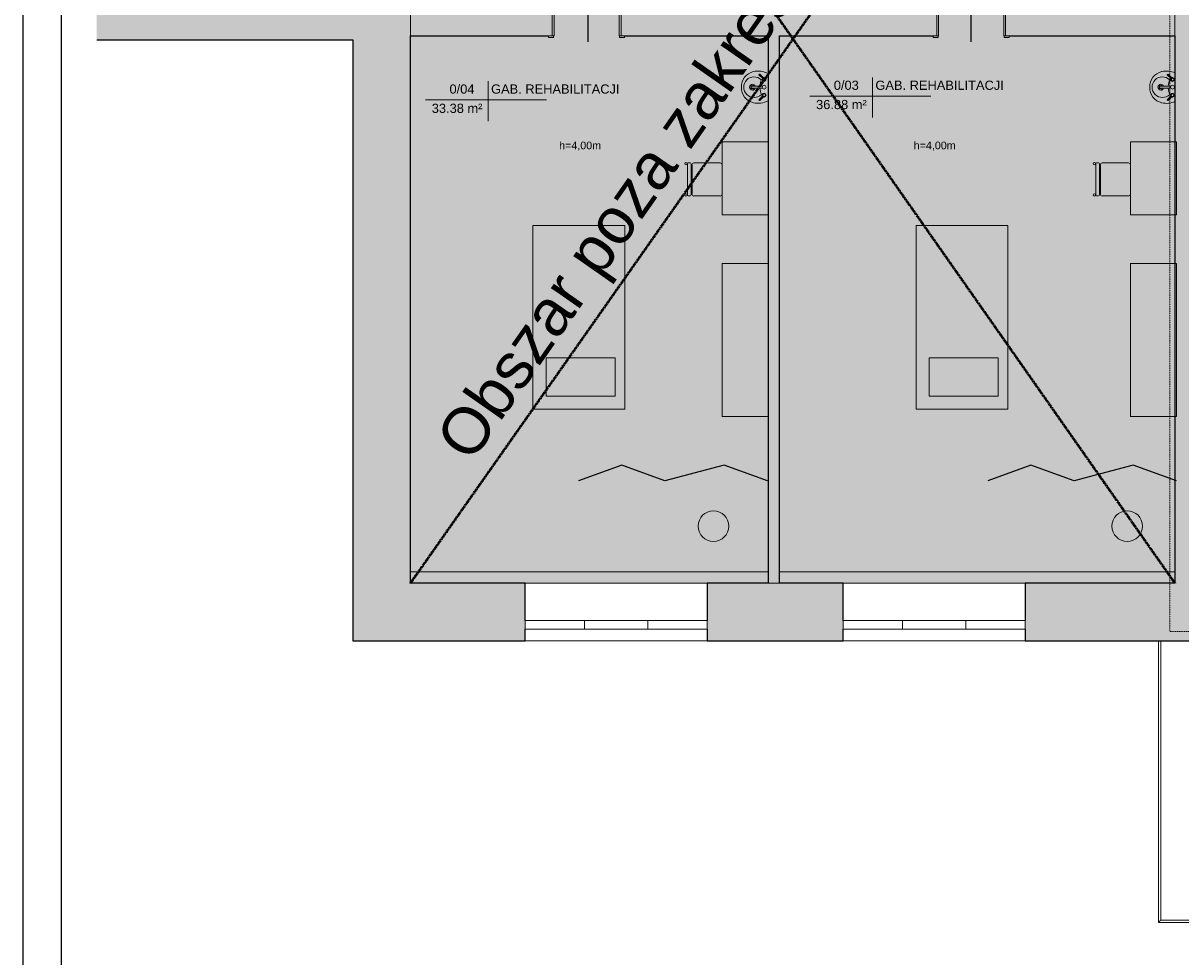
# Model space of a CAD drawing. Header units: inches. Extents: x -112469 to 885939, y -131046 to 286269.
# Tile 13 of 138: x -107197 to -92086, y -51186 to -38995. Entities that reach past the tile are written whole.
import ezdxf

# ---------------------------------------------------------------- set-up
doc = ezdxf.new("R2010")
doc.units = ezdxf.units.IN
doc.header["$MEASUREMENT"] = 0
doc.linetypes.add('Aligning Line 1_8_', pattern=[0.635, 0.3175, -0.3175])
for name, color, linetype, lineweight in [('A-AREA-IDEN', 251, 'Continuous', 9), ('A-DETL', 251, 'Continuous', 9), ('A-DETL-GENF', 254, 'Continuous', 9), ('A-DETL-MEDM', 251, 'Continuous', 25), ('A-DETL-THIN', 251, 'Continuous', 9), ('A-DOOR', 251, 'Continuous', 9), ('A-DOOR-FRAM', 251, 'Continuous', 18), ('A-FLOR', 251, 'Continuous', 9), ('A-FLOR-HRAL', 251, 'Continuous', 9), ('A-GLAZ', 251, 'Continuous', 9), ('A-WALL', 251, 'Continuous', 9), ('A-WALL-PATT', 254, 'Continuous', 25), ('G-ANNO-TEXT', 251, 'Continuous', 9), ('I-FURN', 251, 'Continuous', 9), ('P-SANR-FIXT', 251, 'Continuous', 9)]:
    doc.layers.add(name, color=color, linetype=linetype, lineweight=lineweight)
doc.styles.add('Arial', font='arial.ttf', dxfattribs={"height": 25})
doc.styles.add('Arial_3', font='arial.ttf', dxfattribs={"height": 15})
doc.styles.add('Arial_5', font='arial.ttf', dxfattribs={"height": 20})

# ---------------------------------------------------------------- blocks, each defined once
blk = doc.blocks.new('Drzwi-wewnętrzne-jednoskrzydłowe-dwupanelowe-drewniane - 900 x 2100mm-307294-3_Poziom parteru')
at = {"layer": 'A-DOOR'}
for p, q in [((-49.635, 24.8175), (-43.135, 24.8175)), ((-49.635, 22.8175), (-49.635, 24.8175)), ((-43.135, 22.8175), (-49.635, 22.8175)), ((-43.135, 24.8175), (-43.135, 22.8175)), ((43.135, 24.8175), (49.635, 24.8175)), ((43.135, 22.8175), (43.135, 24.8175)), ((49.635, 22.8175), (43.135, 22.8175)), ((49.635, 24.8175), (49.635, 22.8175)), ((-49.635, -22.1825), (-43.135, -22.1825)), ((-49.635, -24.1825), (-49.635, -22.1825)), ((-43.135, -24.1825), (-49.635, -24.1825)), ((-43.135, -22.1825), (-43.135, -24.1825)), ((43.135, -22.1825), (49.635, -22.1825)), ((43.135, -24.1825), (43.135, -22.1825)), ((49.635, -24.1825), (43.135, -24.1825)), ((49.635, -22.1825), (49.635, -24.1825))]:
    blk.add_line(p, q, dxfattribs=at)
at = {"layer": 'A-DOOR', "lineweight": 18}
for p, q in [((39, -22.1825), (42.5, -22.1825)), ((39, -107.1825), (39, -22.1825)), ((42.5, -22.1825), (42.5, -107.1825)), ((42.5, -107.1825), (39, -107.1825))]:
    blk.add_line(p, q, dxfattribs=at)
at = {"layer": 'A-DOOR'}
blk.add_arc((42.5, -22.1825), 85, 180, 270, dxfattribs=at)
at = {"layer": 'A-DOOR-FRAM'}
for p, q in [((-45, 22.8175), (-42.5, 22.8175)), ((-45, -22.1825), (-45, 22.8175)), ((-42.5, 22.8175), (-42.5, -15.19)), ((42.5, 22.8175), (45, 22.8175)), ((42.5, -15.19), (42.5, 22.8175)), ((45, 22.8175), (45, -22.1825)), ((-42.5, -22.1825), (-45, -22.1825)), ((-42.5, -15.19), (-41.23, -15.19)), ((-42.5, -18.6825), (-42.5, -22.1825)), ((-41.23, -18.6825), (-42.5, -18.6825)), ((-41.23, -15.19), (-41.23, -18.6825)), ((41.23, -15.19), (42.5, -15.19)), ((41.23, -18.6825), (41.23, -15.19)), ((42.5, -18.6825), (41.23, -18.6825)), ((42.5, -22.1825), (42.5, -18.6825)), ((45, -22.1825), (42.5, -22.1825))]:
    blk.add_line(p, q, dxfattribs=at)
blk = doc.blocks.new('Lavabo mural - 05 - 440mm x 350mm-V9-3_Poziom parteru')
at = {"layer": 'P-SANR-FIXT'}
for p, q in [((-17.2, -11), (-11.7, -5.6)), ((-16.1, -12.1), (-10.7, -6.7)), ((-1.5, -21.5), (-1.5, -7.1)), ((1.5, -21.5), (1.5, -7.1)), ((16.4, -12.1), (11, -6.7)), ((17.5, -11), (12, -5.6))]:
    blk.add_line(p, q, dxfattribs=at)
for centre, radius, start, end in [((5.3, -13.1), 26.4, 155.1237, 193.6351), ((0, -18.4), 13.5, 135.4629, 45.0556), ((-10.1, -5.1), 2.5, 0, 180), ((-10.1, -5.1), 2.5, 180, 207.0533), ((-10.1, -5.1), 1.7, 360, 180), ((-10.1, -5.1), 1.7, 180, 198.0596), ((-10.1, -5.1), 1.7, 198.0596, 360), ((-10.1, -5.1), 2.5, 242.9467, 0), ((-0.2, 16), 26.7, 249.1986, 267.1093), ((0, -5.1), 2.5, 0, 180), ((0, -5.1), 2.5, 180, 0), ((-0.2, 16), 26.7, 273.5606, 291.3199), ((10.4, -5.1), 2.5, 360, 180), ((10.4, -5.1), 2.5, 180, 297.0533), ((10.4, -5.1), 1.7, 0, 180), ((10.4, -5.1), 1.7, 180, 0), ((10.4, -5.1), 2.5, 332.9467, 360), ((-5.3, -13.1), 26.4, 346.3649, 24.8763), ((-0.6, -14.5), 20.4, 193.6351, 271.6558), ((0, -20.4), 3.86, 112.8828, 180), ((0, -20.4), 3.86, 180, 360), ((0, -20.4), 2.35, 129.6826, 180), ((0, -20.4), 2.35, 180, 360), ((0.6, -14.5), 20.4, 268.3442, 346.3649), ((0, -20.4), 3.86, 360, 67.1178), ((0, -20.4), 2.35, 360, 50.3185)]:
    blk.add_arc(centre, radius, start, end, dxfattribs=at)
for centre, major_axis, ratio, start_param, end_param in [((-16.6, -11.6), (-0.545, 0.545), 0.274309, 0, 3.141593), ((17, -11.6), (0.545, 0.545), 0.274309, 3.141593, 6.283185), ((0, -21.5), (-1.5, 0), 0.428525, 0, 3.141593)]:
    blk.add_ellipse(centre, major_axis=major_axis, ratio=ratio, start_param=start_param, end_param=end_param, dxfattribs=at)
blk = doc.blocks.new('Lavabo mural - 05 - 440mm x 350mm-346807-3_Poziom parteru')
at = {"layer": 'P-SANR-FIXT'}
for p, q in [((-17.2, -11), (-11.7, -5.6)), ((-16.1, -12.1), (-10.7, -6.7)), ((-1.5, -21.5), (-1.5, -7.1)), ((1.5, -21.5), (1.5, -7.1)), ((16.4, -12.1), (11, -6.7)), ((17.5, -11), (12, -5.6))]:
    blk.add_line(p, q, dxfattribs=at)
for centre, radius, start, end in [((5.3, -13.1), 26.4, 150.3649, 193.6351), ((-5.3, -13.1), 26.4, 346.3649, 29.6351), ((0, -18.4), 13.5, 135.4629, 45.0556), ((-10.1, -5.1), 2.5, 0, 180), ((-10.1, -5.1), 2.5, 180, 207.0533), ((-10.1, -5.1), 1.7, 360, 180), ((-10.1, -5.1), 1.7, 180, 198.0596), ((-10.1, -5.1), 1.7, 198.0596, 360), ((-10.1, -5.1), 2.5, 242.9467, 0), ((-0.2, 16), 26.7, 249.1986, 267.1093), ((0, -5.1), 2.5, 0, 180), ((0, -5.1), 2.5, 180, 0), ((-0.2, 16), 26.7, 273.5606, 291.3199), ((10.4, -5.1), 2.5, 360, 180), ((10.4, -5.1), 2.5, 180, 297.0533), ((10.4, -5.1), 1.7, 0, 180), ((10.4, -5.1), 1.7, 180, 0), ((10.4, -5.1), 2.5, 332.9467, 360), ((-0.6, -14.5), 20.4, 193.6351, 271.6558), ((0, -20.4), 3.86, 112.8828, 180), ((0, -20.4), 3.86, 180, 360), ((0, -20.4), 2.35, 129.6826, 180), ((0, -20.4), 2.35, 180, 360), ((0.6, -14.5), 20.4, 268.3442, 346.3649), ((0, -20.4), 3.86, 360, 67.1178), ((0, -20.4), 2.35, 360, 50.3185)]:
    blk.add_arc(centre, radius, start, end, dxfattribs=at)
for centre, major_axis, ratio, start_param, end_param in [((-16.6, -11.6), (-0.545, 0.545), 0.274309, 0, 3.141593), ((17, -11.6), (0.545, 0.545), 0.274309, 3.141593, 6.283185), ((0, -21.5), (-1.5, 0), 0.428525, 0, 3.141593)]:
    blk.add_ellipse(centre, major_axis=major_axis, ratio=ratio, start_param=start_param, end_param=end_param, dxfattribs=at)
blk = doc.blocks.new('Krzesło Breuera - Krzesło Breuera-494360-3_Poziom parteru')
at = {"layer": 'I-FURN'}
for p, q in [((-21.6, 17.6), (-21.6, 20.1)), ((-20.3, 21.3), (20.3, 21.3)), ((20.3, 16.3), (-20.3, 16.3)), ((-19.1, 15.2), (19, 15.2)), ((21.6, 20.1), (21.6, 17.6)), ((-21.6, -21.6), (-21.6, 12.7)), ((21.6, 12.7), (21.6, -21.6)), ((19, -24.1), (-19.1, -24.1))]:
    blk.add_line(p, q, dxfattribs=at)
for centre, radius, start, end in [((-20.3, 23.1), 1.51, 0, 180), ((-20.3, 23.1), 1.51, 180, 0), ((-20.3, 20.1), 1.27, 90, 180), ((-20.3, 17.6), 1.27, 180, 270), ((-19.1, 12.7), 2.54, 90, 180), ((20.4, 23.1), 1.51, 0, 180), ((20.4, 23.1), 1.51, 180, 0), ((19, 12.7), 2.54, 0, 90), ((20.3, 20.1), 1.27, 0, 90), ((20.3, 17.6), 1.27, 270, 0), ((-19.1, -21.6), 2.54, 180, 270), ((19, -21.6), 2.54, 270, 0)]:
    blk.add_arc(centre, radius, start, end, dxfattribs=at)
blk = doc.blocks.new('Poręcz - Poręcz-564469-3_Poziom parteru')
at = {"layer": 'A-FLOR-HRAL'}
for p, q in [((16172.1, -10415.5), (16172.1, -10783.2)), ((16175.1, -10780.2), (16175.1, -10415.5)), ((16172.1, -10783.2), (16283.6, -10783.2)), ((16283.6, -10780.2), (16175.1, -10780.2)), ((16283.6, -10783.2), (16283.6, -10780.2))]:
    blk.add_line(p, q, dxfattribs=at)
blk.add_open_spline([(16172.1, -10783.2), (16172.1, -10783.2), (16172.1, -10783.2), (16172.2, -10783.1), (16172.3, -10783), (16172.4, -10782.9), (16172.5, -10782.8), (16172.6, -10782.8), (16172.7, -10782.6), (16172.8, -10782.5), (16173, -10782.4), (16173, -10782.3), (16173.1, -10782.2), (16173.2, -10782.1), (16173.3, -10782), (16173.4, -10781.9), (16173.5, -10781.8), (16173.6, -10781.7), (16173.7, -10781.6), (16173.8, -10781.5), (16173.9, -10781.4), (16174, -10781.3), (16174.1, -10781.2), (16174.2, -10781.1), (16174.3, -10781.1), (16174.4, -10781), (16174.5, -10780.9), (16174.6, -10780.8), (16174.7, -10780.7), (16174.8, -10780.6), (16174.8, -10780.5), (16174.9, -10780.4), (16175, -10780.3), (16175.1, -10780.2), (16175.1, -10780.2), (16175.1, -10780.2)], degree=3, knots=[0, 0, 0, 0, 0.083333, 0.125, 0.166667, 0.208333, 0.229167, 0.25, 0.291667, 0.333333, 0.354167, 0.375, 0.395833, 0.416667, 0.4375, 0.458333, 0.479167, 0.5, 0.520833, 0.541667, 0.5625, 0.583333, 0.604167, 0.625, 0.645833, 0.666667, 0.6875, 0.708333, 0.75, 0.770833, 0.791667, 0.833333, 0.875, 0.916667, 1, 1, 1, 1], dxfattribs=at)
blk = doc.blocks.new('Aluminum_2 szybowe - 160x140-605508-3_Poziom parteru')
at = {"layer": 'A-GLAZ'}
for p, q in [((-137.2, 25.2), (22.8, 25.2)), ((-137.2, 13.7), (-137.2, 25.2)), ((22.8, 25.2), (22.8, 13.7)), ((22.8, 13.7), (-137.2, 13.7))]:
    blk.add_line(p, q, dxfattribs=at)
blk = doc.blocks.new('Aluminum_2 szybowe - 160x140-V12-3_Poziom parteru')
at = {"layer": 'A-GLAZ'}
for p, q in [((-137.2, 25.2), (22.8, 25.2)), ((-137.2, 13.7), (-137.2, 25.2)), ((22.8, 25.2), (22.8, 13.7)), ((22.8, 13.7), (-137.2, 13.7))]:
    blk.add_line(p, q, dxfattribs=at)
blk = doc.blocks.new('Etyk_pom_1_mala - Etyk_pom_1_mala-219433-3_Poziom parteru')
at = {"layer": 'A-AREA-IDEN'}
for p, q in [((-0.096, 0.144), (-0.096, -0.378)), ((-0.915, -0.101), (0.666, -0.101))]:
    blk.add_line(p, q, dxfattribs=at)
blk = doc.blocks.new('rozbicie')
at = {"layer": 'A-DETL-GENF', "true_color": 0xe5e5e5}
blk.add_hatch(color=254, dxfattribs=at).paths.add_polyline_path([(-27445.92, -15634.6), (-25695.91, -15634.6), (-25695.91, -8486.85), (-27905.91, -8486.85), (-27905.91, -8036.85), (-25695.91, -8036.85), (-25695.91, -6086.85), (-26325.91, -6086.85), (-26325.91, -5746.85), (-25695.91, -5746.85), (-25695.91, -2656.85), (-25725.91, -2655.98), (-25725.91, -2556.85), (-25695.91, -2556.85), (-25695.91, -1406.85), (-27275.91, -1406.85), (-27275.91, -2556.85), (-26575.91, -2556.85), (-26575.91, -2656.85), (-28035.91, -2656.85), (-28035.91, -2756.85), (-28135.91, -2756.85), (-28135.91, -2556.85), (-27375.91, -2556.85), (-27375.91, -1406.85), (-31045.91, -1406.85), (-31045.91, -3776.85), (-28135.91, -3776.85), (-28135.91, -3656.85), (-28035.91, -3656.85), (-28035.91, -5746.85), (-27225.91, -5746.85), (-27225.91, -6086.85), (-28335.91, -6086.85), (-28335.91, -5746.85), (-28135.91, -5746.85), (-28135.91, -3876.85), (-31045.91, -3876.85), (-31045.91, -5746.85), (-29385.91, -5746.85), (-29385.91, -6086.85), (-33095.91, -6086.85), (-33095.91, -5746.85), (-31145.91, -5746.85), (-31145.91, -1406.85), (-35675.91, -1406.85), (-35675.91, -5746.85), (-33995.91, -5746.85), (-33995.91, -6086.85), (-35675.91, -6086.85), (-35675.91, -8036.85), (-33825.91, -8036.85), (-33825.91, -8486.85), (-35675.91, -8486.85), (-35675.91, -15634.6), (-31005.91, -15634.6), (-31005.91, -8486.85), (-32925.91, -8486.85), (-32925.91, -8036.85), (-28805.91, -8036.85), (-28805.91, -8486.85), (-30855.91, -8486.85), (-30855.91, -15634.6), (-27651.31, -15634.6)])
at = {"layer": 'A-WALL-PATT', "lineweight": 9}
h = blk.add_hatch(color=251, dxfattribs=at)
h.paths.add_polyline_path([(-36425.91, -16384.6), (-35675.91, -16384.6), (-35675.91, -8011.85), (-36425.91, -8011.85), (-36425.91, -15634.6)])
h.paths.add_polyline_path([(-35808.02, -6111.85), (-35675.91, -6111.85), (-35675.91, -656.85), (-36425.91, -656.85), (-36425.91, -6111.85), (-35876.14, -6111.85)])
h = blk.add_hatch(color=251, dxfattribs=at)
h.paths.add_polyline_path([(-31005.91, -15634.6), (-30855.91, -15634.6), (-30855.91, -8486.85), (-28805.91, -8486.85), (-28805.91, -8036.85), (-32925.91, -8036.85), (-32925.91, -8486.85), (-31005.91, -8486.85), (-31005.91, -15486.85)])
h.paths.add_polyline_path([(-34487.69, -8486.85), (-33825.91, -8486.85), (-33825.91, -8036.85), (-35675.91, -8036.85), (-35675.91, -8486.85), (-35367.91, -8486.85)])
h.paths.add_polyline_path([(-27757.44, -8486.85), (-25695.91, -8486.85), (-25695.91, -8036.85), (-27905.91, -8036.85), (-27905.91, -8486.85), (-27859.56, -8486.85)])
h.paths.add_polyline_path([(-27272.26, -6086.85), (-27225.91, -6086.85), (-27225.91, -5746.85), (-28035.91, -5746.85), (-28035.91, -3656.85), (-28135.91, -3656.85), (-28135.91, -3776.85), (-31045.91, -3776.85), (-31045.91, -1406.85), (-31145.91, -1406.85), (-31145.91, -5746.85), (-33095.91, -5746.85), (-33095.91, -6086.85), (-29385.91, -6086.85), (-29385.91, -5746.85), (-31045.91, -5746.85), (-31045.91, -3876.85), (-28135.91, -3876.85), (-28135.91, -5746.85), (-28335.91, -5746.85), (-28335.91, -6086.85), (-27295.91, -6086.85)])
h.paths.add_polyline_path([(-26325.91, -6086.85), (-25695.91, -6086.85), (-25695.91, -5746.85), (-26325.91, -5746.85), (-26325.91, -6051.85)])
h.paths.add_polyline_path([(-33995.91, -6086.85), (-33995.91, -5746.85), (-35675.91, -5746.85), (-35675.91, -6086.85), (-34042.26, -6086.85)])
h.paths.add_polyline_path([(-28135.91, -2756.85), (-28035.91, -2756.85), (-28035.91, -2656.85), (-26575.91, -2656.85), (-26575.91, -2556.85), (-27275.91, -2556.85), (-27275.91, -1406.85), (-27375.91, -1406.85), (-27375.91, -2556.85), (-28135.91, -2556.85), (-28135.91, -2710.5)])
h.paths.add_polyline_path([(-25725.91, -2656.85), (-25695.91, -2656.85), (-25695.91, -2556.85), (-25725.91, -2556.85), (-25725.91, -2655.98)])
h = blk.add_hatch(color=251, dxfattribs=at)
h.paths.add_polyline_path([(-25695.91, -15634.6), (-25235.91, -15634.6), (-25235.91, -7900.73), (-25695.91, -7900.73), (-25695.91, -15486.85)])
h.paths.add_polyline_path([(-25260.47, -6300.73), (-25235.91, -6300.73), (-25235.91, -5970.6), (-25415.88, -5970.6), (-25415.88, -5670.6), (-25235.91, -5670.6), (-25235.91, -5126.96), (-25405.88, -5126.96), (-25405.88, -4826.96), (-25235.91, -4826.96), (-25235.91, -1406.85), (-25695.91, -1406.85), (-25695.91, -2536.85), (-25679.56, -2536.85), (-25679.56, -2556.85), (-25695.91, -2556.85), (-25695.91, -2656.85), (-25679.56, -2656.85), (-25679.56, -2676.85), (-25695.91, -2676.85), (-25695.91, -6300.73), (-25535.91, -6300.73)])
blk.add_hatch(color=251, dxfattribs=at).paths.add_polyline_path([(-36688.24, -8536.85), (-36425.91, -8536.85), (-36425.91, -8036.85), (-39769.01, -8036.85), (-39769.01, -8536.85), (-37128.35, -8536.85)])
h = blk.add_hatch(color=251, dxfattribs=at)
h.paths.add_polyline_path([(-25235.91, -16384.6), (-25235.91, -15634.6), (-27651.31, -15634.6), (-27651.31, -16384.6), (-25685.48, -16384.6)])
h.paths.add_polyline_path([(-31005.91, -16384.6), (-30025.91, -16384.6), (-30025.91, -15634.6), (-31801.31, -15634.6), (-31801.31, -16384.6)])
h.paths.add_polyline_path([(-34175.91, -16384.6), (-34175.91, -15634.6), (-35675.91, -15634.6), (-35675.91, -16384.6)])
at = {"layer": 'A-DETL', "color": 251, "linetype": 'Aligning Line 1_8_', "lineweight": 50}
for p, q in [((-35675.91, -1406.85), (-25695.91, -15634.6)), ((-25675.91, -1406.85), (-35675.91, -15634.6))]:
    blk.add_line(p, q, dxfattribs=at)
at = {"layer": 'A-DETL', "color": 251, "linetype": 'Aligning Line 1_8_', "lineweight": 18}
for p in [(-25761.47, -5661.85), (-19161.47, -16264.6)]:
    blk.add_line(p, (-25761.47, -16264.6), dxfattribs=at)
at = {"layer": 'A-DETL-MEDM', "color": 251}
for p, q in [((-33355.91, -8566.85), (-33355.91, -7456.85)), ((-28355.91, -8566.85), (-28355.91, -7456.85)), ((-32916.28, -14093.48), (-33480.09, -14298.7)), ((-32352.46, -14298.7), (-32916.28, -14093.48)), ((-31579.72, -14091.64), (-32352.46, -14298.7)), ((-31015.91, -14296.85), (-31579.72, -14091.64)), ((-27576.28, -14093.48), (-28140.09, -14298.7)), ((-27012.46, -14298.7), (-27576.28, -14093.48)), ((-26239.72, -14091.64), (-27012.46, -14298.7)), ((-25675.91, -14296.85), (-26239.72, -14091.64))]:
    blk.add_line(p, q, dxfattribs=at)
at = {"layer": 'A-DETL-THIN', "color": 251}
for p, q in [((-35675.91, -1406.85), (-35675.91, -15634.6)), ((-25695.91, -15634.6), (-25695.91, -1406.85)), ((-31605.91, -9871.85), (-31605.91, -10821.85)), ((-31005.91, -9871.85), (-31605.91, -9871.85)), ((-31005.91, -9871.85), (-31005.91, -10821.85)), ((-26275.91, -9871.85), (-26275.91, -10821.85)), ((-25675.91, -9871.85), (-26275.91, -9871.85)), ((-25675.91, -9871.85), (-25675.91, -10821.85)), ((-31605.91, -10821.85), (-31005.91, -10821.85)), ((-26275.91, -10821.85), (-25675.91, -10821.85)), ((-34075.48, -10961.76), (-34075.48, -13361.76)), ((-32875.48, -10961.76), (-34075.48, -10961.76)), ((-32875.48, -13361.76), (-32875.48, -10961.76)), ((-29075.48, -10961.76), (-29075.48, -13361.76)), ((-27875.48, -10961.76), (-29075.48, -10961.76)), ((-27875.48, -13361.76), (-27875.48, -10961.76)), ((-31005.91, -11458.2), (-31605.91, -11458.2)), ((-31605.91, -11458.2), (-31605.91, -13458.2)), ((-31005.91, -13458.2), (-31005.91, -11458.2)), ((-25675.91, -11458.2), (-26275.91, -11458.2)), ((-26275.91, -11458.2), (-26275.91, -13458.2)), ((-25675.91, -13458.2), (-25675.91, -11458.2)), ((-33903.66, -12689.45), (-33903.66, -13189.45)), ((-33003.66, -12689.45), (-33903.66, -12689.45)), ((-33003.66, -13189.45), (-33003.66, -12689.45)), ((-28903.66, -12689.45), (-28903.66, -13189.45)), ((-28003.66, -12689.45), (-28903.66, -12689.45)), ((-28003.66, -13189.45), (-28003.66, -12689.45)), ((-33903.66, -13189.45), (-33003.66, -13189.45)), ((-28903.66, -13189.45), (-28003.66, -13189.45)), ((-34075.48, -13361.76), (-32875.48, -13361.76)), ((-29075.48, -13361.76), (-27875.48, -13361.76)), ((-31605.91, -13458.2), (-31005.91, -13458.2)), ((-26275.91, -13458.2), (-25675.91, -13458.2)), ((-35675.91, -15634.6), (-25695.91, -15634.6))]:
    blk.add_line(p, q, dxfattribs=at)
for centre in [(-31719.33, -14888.02), (-26319.33, -14888.02)]:
    blk.add_circle(centre, 200, dxfattribs=at)
at = {"layer": 'A-FLOR', "color": 251}
for p, q in [((-35675.91, -15486.85), (-31005.91, -15486.85)), ((-30855.91, -15486.85), (-25695.91, -15486.85))]:
    blk.add_line(p, q, dxfattribs=at)
at = {"layer": 'A-WALL', "color": 251, "lineweight": 25}
for p, q in [((-39769.01, -8536.85), (-36425.91, -8536.85)), ((-36425.91, -8536.85), (-36425.91, -16384.6)), ((-35675.91, -15634.6), (-35675.91, -8486.85)), ((-35675.91, -8486.85), (-33872.26, -8486.85)), ((-32879.56, -8486.85), (-31005.91, -8486.85)), ((-31005.91, -8486.85), (-31005.91, -15634.6)), ((-30855.91, -8486.85), (-28852.26, -8486.85)), ((-30855.91, -15634.6), (-30855.91, -8486.85)), ((-27859.56, -8486.85), (-25695.91, -8486.85)), ((-25695.91, -8486.85), (-25695.91, -15634.6)), ((-34175.91, -15634.6), (-35675.91, -15634.6)), ((-34175.91, -16120.3), (-34175.91, -15634.6)), ((-31005.91, -15634.6), (-31801.31, -15634.6)), ((-31801.31, -15634.6), (-31801.31, -16120.3)), ((-30025.91, -15634.6), (-30855.91, -15634.6)), ((-30025.91, -16120.3), (-30025.91, -15634.6)), ((-25695.91, -15634.6), (-27651.31, -15634.6)), ((-27651.31, -15634.6), (-27651.31, -16120.3)), ((-34175.91, -16384.6), (-34175.91, -16234.6)), ((-31801.31, -16234.6), (-31801.31, -16384.6)), ((-30025.91, -16384.6), (-30025.91, -16234.6)), ((-27651.31, -16234.6), (-27651.31, -16384.6)), ((-36425.91, -16384.6), (-34175.91, -16384.6)), ((-31801.31, -16384.6), (-30025.91, -16384.6)), ((-27651.31, -16384.6), (-25235.91, -16384.6))]:
    blk.add_line(p, q, dxfattribs=at)
at = {"layer": 'A-WALL', "color": 251}
for p, q in [((-34175.91, -15634.6), (-31801.31, -15634.6)), ((-30025.91, -15634.6), (-27651.31, -15634.6)), ((-31801.31, -16384.6), (-34175.91, -16384.6)), ((-27651.31, -16384.6), (-30025.91, -16384.6))]:
    blk.add_line(p, q, dxfattribs=at)
at = {"layer": 'A-AREA-IDEN', "color": 251, "xscale": 999.9999999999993, "yscale": 999.9999999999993, "zscale": 999.9999999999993}
for p in [(-29546.86, -9173.48), (-34563.3, -9222.79)]:
    blk.add_blockref('Etyk_pom_1_mala - Etyk_pom_1_mala-219433-3_Poziom parteru', p, dxfattribs=at)
at = {"layer": 'A-DOOR', "color": 251, "xscale": 10, "yscale": 10, "zscale": 10, "rotation": 180}
for p in [(-33375.91, -8258.68), (-28355.91, -8258.68)]:
    blk.add_blockref('Drzwi-wewnętrzne-jednoskrzydłowe-dwupanelowe-drewniane - 900 x 2100mm-307294-3_Poziom parteru', p, dxfattribs=at)
at = {"layer": 'A-FLOR-HRAL', "color": 251, "xscale": 10, "yscale": 10, "zscale": 10}
blk.add_blockref('Poręcz - Poręcz-564469-3_Poziom parteru', (-187632.13, 87770.3), dxfattribs=at)
at = {"layer": 'A-GLAZ', "color": 251, "xscale": 10, "yscale": 10, "zscale": 10, "rotation": 180}
for name, p in [('Aluminum_2 szybowe - 160x140-605508-3_Poziom parteru', (-33947.51, -15983.04)), ('Aluminum_2 szybowe - 160x140-V12-3_Poziom parteru', (-33172.91, -15983.04)), ('Aluminum_2 szybowe - 160x140-605508-3_Poziom parteru', (-29797.51, -15983.04)), ('Aluminum_2 szybowe - 160x140-V12-3_Poziom parteru', (-29022.91, -15983.04))]:
    blk.add_blockref(name, p, dxfattribs=at)
at = {"layer": 'I-FURN', "color": 251, "xscale": 10, "yscale": 10, "zscale": 10, "rotation": 90}
for p in [(-31847.54, -10361.52), (-26517.54, -10361.52)]:
    blk.add_blockref('Krzesło Breuera - Krzesło Breuera-494360-3_Poziom parteru', p, dxfattribs=at)
at = {"layer": 'P-SANR-FIXT', "color": 251, "xscale": 10, "yscale": 10, "zscale": 10, "rotation": 269.9999999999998}
for name, p in [('Lavabo mural - 05 - 440mm x 350mm-346807-3_Poziom parteru', (-31005.91, -9157.01)), ('Lavabo mural - 05 - 440mm x 350mm-V9-3_Poziom parteru', (-25675.91, -9157.01))]:
    blk.add_blockref(name, p, dxfattribs=at)
at = {"layer": 'A-AREA-IDEN', "color": 251, "char_height": 120, "attachment_point": 1, "style": 'Arial'}
for s, insert, width in [('0/03', (-30148.77, -9071.77), 424.8944), ('0/04', (-35165.21, -9121.08), 424.8944), ('GAB. REHABILITACJI', (-34622.43, -9121.08), 2180.59), ('GAB. REHABILITACJI', (-29605.99, -9071.77), 2180.59), ('33.38 m²', (-35396.57, -9372.79), 857.8056), ('36.88 m²', (-30380.13, -9323.48), 857.8056)]:
    blk.add_mtext(s, dxfattribs=dict(at, insert=insert, width=width))
at = {"layer": 'G-ANNO-TEXT', "color": 251, "insert": (-35377.11, -13732.57), "char_height": 600, "width": 16643.0325, "attachment_point": 1, "rotation": 55.043017, "style": 'Arial_5'}
blk.add_mtext('Obszar poza zakresem opracowania', dxfattribs=at)
at = {"layer": 'G-ANNO-TEXT', "color": 251, "char_height": 100, "width": 649.3669, "attachment_point": 1, "style": 'Arial_3'}
for insert in [(-33733.87, -9867.7), (-29105.64, -9867.7)]:
    blk.add_mtext('h=4,00m', dxfattribs=dict(at, insert=insert))

msp = doc.modelspace()

# ---------------------------------------------------------------- block references
msp.add_blockref('rozbicie', (-66467, -30674))

# ---------------------------------------------------------------- next in the draw order: linework, layer by layer
for points in [[(-107197, -26165), (-32697, -26165), (-32697, -68165), (-107197, -68165)], [(-106697, -26665), (-33197, -26665), (-33197, -67665), (-106697, -67665)]]:
    msp.add_lwpolyline(points, close=True)

doc.saveas('drawing.dxf')
